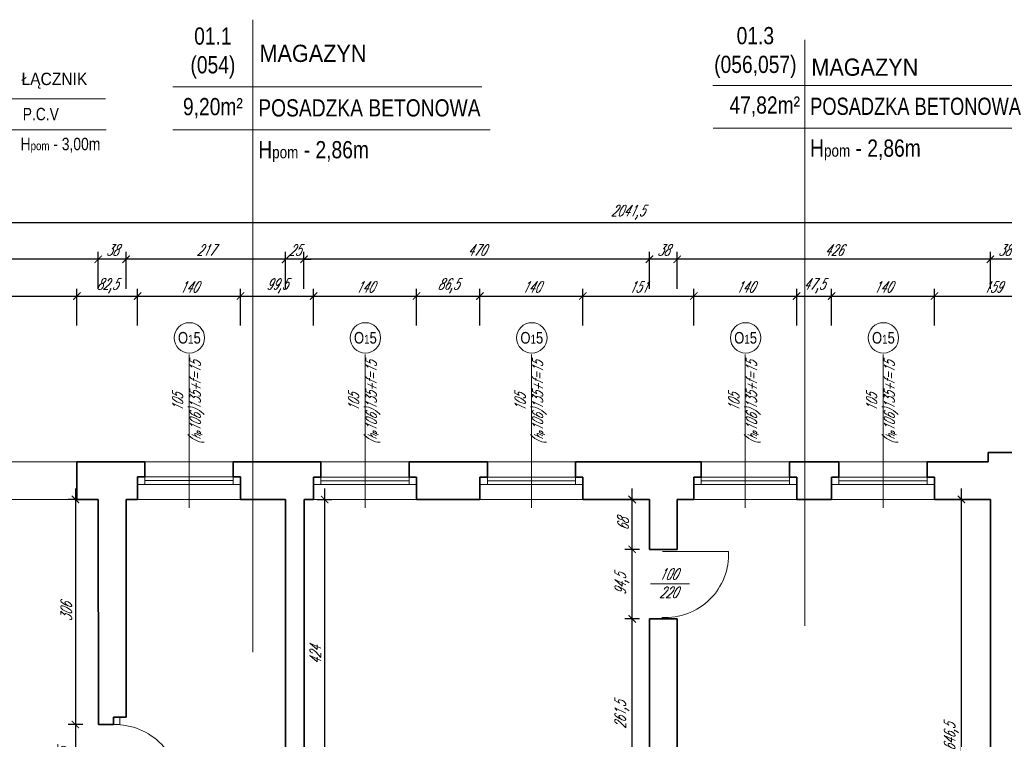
# Model space of a CAD drawing. Header units: millimetres. Extents: x 402 to 79005, y -7782 to 89952.
# Tile 255 of 256: x 25935 to 27275, y 39158 to 40137. Entities that reach past the tile are written whole.
import ezdxf

# ---------------------------------------------------------------- set-up
doc = ezdxf.new("R2010")
doc.units = ezdxf.units.MM
doc.header["$LTSCALE"] = 10
doc.linetypes.add('DASHED', pattern=[19.05, 12.7, -6.35])
doc.layers.get('0').update_dxf_attribs({"lineweight": 0})
doc.layers.get('Defpoints').update_dxf_attribs({"color": 253})
for name, color, linetype, lineweight in [('01 parter - ściany', 253, 'Continuous', 35), ('03-01_okna', 253, 'Continuous', 15), ('03_drzwi', 253, 'Continuous', 15), ('04-1_widok', 253, 'Continuous', 5), ('04-2_nad', 253, 'DASHED', 5), ('05-01_wymiary', 253, 'Continuous', 5), ('05-03_opis', 253, 'Continuous', 5)]:
    doc.layers.add(name, color=color, linetype=linetype, lineweight=lineweight)
doc.styles.add('ariel', font='ARIAL.TTF', dxfattribs={"width": 0.8})
doc.styles.add('ariel_wym', font='simplex.shx', dxfattribs={"width": 0.65, "oblique": 25})
doc.dimstyles.new('ariel 50', dxfattribs={"dimtxt": 15, "dimasz": 10, "dimexe": 10, "dimexo": 0, "dimgap": 5, "dimtad": 1, "dimdec": 1, "dimrnd": 0.5, "dimtxsty": 'ariel_wym', "dimblk": 'ARCHTICK', "dimcen": 2.5, "dimdle": 15, "dimazin": 0, "dimtfac": 1, "dimtdec": 1, "dimtix": 1, "dimtmove": 0, "dimatfit": 3, "dimldrblk": 'DOT', "dimfxl": 0, "dimarcsym": 0})
doc.dimstyles.new('ariel 50 wnętrze', dxfattribs={"dimtxt": 15, "dimasz": 10, "dimexe": 10, "dimexo": 0, "dimgap": 5, "dimtad": 1, "dimdec": 1, "dimrnd": 0.5, "dimtxsty": 'ariel_wym', "dimblk": 'ARCHTICK', "dimcen": 2.5, "dimdle": 15, "dimazin": 0, "dimtfac": 1, "dimtdec": 1, "dimtix": 1, "dimtmove": 0, "dimatfit": 3, "dimldrblk": 'DOT', "dimfxl": 0, "dimarcsym": 0})

# ---------------------------------------------------------------- blocks, each defined once
blk = doc.blocks.new('_ArchTick')
at = {"color": 0, "linetype": 'ByBlock', "const_width": 0.15}
blk.add_lwpolyline([(-0.5, -0.5), (0.5, 0.5)], dxfattribs=at)
blk = doc.blocks.new('*D120')
at = {"layer": '05-01_wymiary', "color": 0, "lineweight": -2}
for p, q in [((25777.5, 39720.7), (25777.5, 39770.7)), ((26012.9, 39720.7), (26012.9, 39770.7)), ((25762.5, 39760.7), (26027.9, 39760.7))]:
    blk.add_line(p, q, dxfattribs=at)
at = {"layer": 'Defpoints', "color": 0}
for p in [(26012.9, 39760.7), (25777.5, 39484), (26012.9, 39484)]:
    blk.add_point(p, dxfattribs=at)
at = {"layer": '05-01_wymiary', "color": 0, "lineweight": -2, "xscale": 10, "yscale": 10, "zscale": 10, "rotation": 180}
blk.add_blockref('_ArchTick', (25777.5, 39760.7), dxfattribs=at)
at = {"layer": '05-01_wymiary', "color": 0, "lineweight": -2, "xscale": 10, "yscale": 10, "zscale": 10}
blk.add_blockref('_ArchTick', (26012.9, 39760.7), dxfattribs=at)
at = {"layer": '05-01_wymiary', "color": 0, "insert": (25895.2, 39774.6), "char_height": 15, "attachment_point": 5, "style": 'ariel_wym'}
blk.add_mtext('235,5', dxfattribs=at)
blk = doc.blocks.new('_Dot')
at = {"color": 0, "linetype": 'ByBlock', "lineweight": -2}
blk.add_line((-0.5, 0), (-1, 0), dxfattribs=at)
at = {"color": 0, "linetype": 'ByBlock', "const_width": 0.5}
blk.add_lwpolyline([(-0.25, 0, 1), (0.25, 0, 1)], format="xyb", close=True, dxfattribs=at)
blk = doc.blocks.new('*D121')
at = {"layer": '05-01_wymiary', "color": 0, "lineweight": -2}
for p, q in [((26012.9, 39720.7), (26012.9, 39770.7)), ((26095.3, 39720.7), (26095.3, 39770.7)), ((25997.9, 39760.7), (26110.3, 39760.7))]:
    blk.add_line(p, q, dxfattribs=at)
at = {"layer": 'Defpoints', "color": 0}
for p in [(26095.3, 39760.7), (26012.9, 39484), (26095.3, 39484)]:
    blk.add_point(p, dxfattribs=at)
at = {"layer": '05-01_wymiary', "color": 0, "lineweight": -2, "xscale": 10, "yscale": 10, "zscale": 10, "rotation": 180}
blk.add_blockref('_ArchTick', (26012.9, 39760.7), dxfattribs=at)
at = {"layer": '05-01_wymiary', "color": 0, "lineweight": -2, "xscale": 10, "yscale": 10, "zscale": 10}
blk.add_blockref('_ArchTick', (26095.3, 39760.7), dxfattribs=at)
at = {"layer": '05-01_wymiary', "color": 0, "insert": (26054.1, 39774.6), "char_height": 15, "attachment_point": 5, "style": 'ariel_wym'}
blk.add_mtext('82,5', dxfattribs=at)
blk = doc.blocks.new('*D122')
at = {"layer": '05-01_wymiary', "color": 0, "lineweight": -2}
for p, q in [((26095.3, 39720.7), (26095.3, 39770.7)), ((26235.3, 39720.7), (26235.3, 39770.7)), ((26080.3, 39760.7), (26250.3, 39760.7))]:
    blk.add_line(p, q, dxfattribs=at)
at = {"layer": 'Defpoints', "color": 0}
for p in [(26235.3, 39760.7), (26095.3, 39484), (26235.3, 39484)]:
    blk.add_point(p, dxfattribs=at)
at = {"layer": '05-01_wymiary', "color": 0, "lineweight": -2, "xscale": 10, "yscale": 10, "zscale": 10, "rotation": 180}
blk.add_blockref('_ArchTick', (26095.3, 39760.7), dxfattribs=at)
at = {"layer": '05-01_wymiary', "color": 0, "lineweight": -2, "xscale": 10, "yscale": 10, "zscale": 10}
blk.add_blockref('_ArchTick', (26235.3, 39760.7), dxfattribs=at)
at = {"layer": '05-01_wymiary', "color": 0, "insert": (26165.3, 39773.2), "char_height": 15, "attachment_point": 5, "style": 'ariel_wym'}
blk.add_mtext('140', dxfattribs=at)
blk = doc.blocks.new('*D123')
at = {"layer": '05-01_wymiary', "color": 0, "lineweight": -2}
for p, q in [((26235.3, 39720.7), (26235.3, 39770.7)), ((26334.9, 39720.7), (26334.9, 39770.7)), ((26220.3, 39760.7), (26349.9, 39760.7))]:
    blk.add_line(p, q, dxfattribs=at)
at = {"layer": 'Defpoints', "color": 0}
for p in [(26334.9, 39760.7), (26235.3, 39484), (26334.9, 39484)]:
    blk.add_point(p, dxfattribs=at)
at = {"layer": '05-01_wymiary', "color": 0, "lineweight": -2, "xscale": 10, "yscale": 10, "zscale": 10, "rotation": 180}
blk.add_blockref('_ArchTick', (26235.3, 39760.7), dxfattribs=at)
at = {"layer": '05-01_wymiary', "color": 0, "lineweight": -2, "xscale": 10, "yscale": 10, "zscale": 10}
blk.add_blockref('_ArchTick', (26334.9, 39760.7), dxfattribs=at)
at = {"layer": '05-01_wymiary', "color": 0, "insert": (26285.1, 39774.6), "char_height": 15, "attachment_point": 5, "style": 'ariel_wym'}
blk.add_mtext('99,5', dxfattribs=at)
blk = doc.blocks.new('*D124')
at = {"layer": '05-01_wymiary', "color": 0, "lineweight": -2}
for p, q in [((26334.9, 39720.7), (26334.9, 39770.7)), ((26474.9, 39720.7), (26474.9, 39770.7)), ((26319.9, 39760.7), (26489.9, 39760.7))]:
    blk.add_line(p, q, dxfattribs=at)
at = {"layer": 'Defpoints', "color": 0}
for p in [(26474.9, 39760.7), (26334.9, 39484), (26474.9, 39484)]:
    blk.add_point(p, dxfattribs=at)
at = {"layer": '05-01_wymiary', "color": 0, "lineweight": -2, "xscale": 10, "yscale": 10, "zscale": 10, "rotation": 180}
blk.add_blockref('_ArchTick', (26334.9, 39760.7), dxfattribs=at)
at = {"layer": '05-01_wymiary', "color": 0, "lineweight": -2, "xscale": 10, "yscale": 10, "zscale": 10}
blk.add_blockref('_ArchTick', (26474.9, 39760.7), dxfattribs=at)
at = {"layer": '05-01_wymiary', "color": 0, "insert": (26404.9, 39773.2), "char_height": 15, "attachment_point": 5, "style": 'ariel_wym'}
blk.add_mtext('140', dxfattribs=at)
blk = doc.blocks.new('*D125')
at = {"layer": '05-01_wymiary', "color": 0, "lineweight": -2}
for p, q in [((26474.9, 39720.7), (26474.9, 39770.7)), ((26561.3, 39720.7), (26561.3, 39770.7)), ((26459.9, 39760.7), (26576.3, 39760.7))]:
    blk.add_line(p, q, dxfattribs=at)
at = {"layer": 'Defpoints', "color": 0}
for p in [(26561.3, 39760.7), (26474.9, 39484), (26561.3, 39484)]:
    blk.add_point(p, dxfattribs=at)
at = {"layer": '05-01_wymiary', "color": 0, "lineweight": -2, "xscale": 10, "yscale": 10, "zscale": 10, "rotation": 180}
blk.add_blockref('_ArchTick', (26474.9, 39760.7), dxfattribs=at)
at = {"layer": '05-01_wymiary', "color": 0, "lineweight": -2, "xscale": 10, "yscale": 10, "zscale": 10}
blk.add_blockref('_ArchTick', (26561.3, 39760.7), dxfattribs=at)
at = {"layer": '05-01_wymiary', "color": 0, "insert": (26518.1, 39774.6), "char_height": 15, "attachment_point": 5, "style": 'ariel_wym'}
blk.add_mtext('86,5', dxfattribs=at)
blk = doc.blocks.new('*D126')
at = {"layer": '05-01_wymiary', "color": 0, "lineweight": -2}
for p, q in [((26561.3, 39720.7), (26561.3, 39770.7)), ((26701.3, 39720.7), (26701.3, 39770.7)), ((26546.3, 39760.7), (26716.3, 39760.7))]:
    blk.add_line(p, q, dxfattribs=at)
at = {"layer": 'Defpoints', "color": 0}
for p in [(26701.3, 39760.7), (26561.3, 39484), (26701.3, 39484)]:
    blk.add_point(p, dxfattribs=at)
at = {"layer": '05-01_wymiary', "color": 0, "lineweight": -2, "xscale": 10, "yscale": 10, "zscale": 10, "rotation": 180}
blk.add_blockref('_ArchTick', (26561.3, 39760.7), dxfattribs=at)
at = {"layer": '05-01_wymiary', "color": 0, "lineweight": -2, "xscale": 10, "yscale": 10, "zscale": 10}
blk.add_blockref('_ArchTick', (26701.3, 39760.7), dxfattribs=at)
at = {"layer": '05-01_wymiary', "color": 0, "insert": (26631.3, 39773.2), "char_height": 15, "attachment_point": 5, "style": 'ariel_wym'}
blk.add_mtext('140', dxfattribs=at)
blk = doc.blocks.new('*D127')
at = {"layer": '05-01_wymiary', "color": 0, "lineweight": -2}
for p, q in [((26701.3, 39720.7), (26701.3, 39770.7)), ((26852.3, 39720.7), (26852.3, 39770.7)), ((26686.3, 39760.7), (26867.3, 39760.7))]:
    blk.add_line(p, q, dxfattribs=at)
at = {"layer": 'Defpoints', "color": 0}
for p in [(26852.3, 39760.7), (26701.3, 39484), (26852.3, 39484)]:
    blk.add_point(p, dxfattribs=at)
at = {"layer": '05-01_wymiary', "color": 0, "lineweight": -2, "xscale": 10, "yscale": 10, "zscale": 10, "rotation": 180}
blk.add_blockref('_ArchTick', (26701.3, 39760.7), dxfattribs=at)
at = {"layer": '05-01_wymiary', "color": 0, "lineweight": -2, "xscale": 10, "yscale": 10, "zscale": 10}
blk.add_blockref('_ArchTick', (26852.3, 39760.7), dxfattribs=at)
at = {"layer": '05-01_wymiary', "color": 0, "insert": (26776.8, 39773.2), "char_height": 15, "attachment_point": 5, "style": 'ariel_wym'}
blk.add_mtext('151', dxfattribs=at)
blk = doc.blocks.new('*D128')
at = {"layer": '05-01_wymiary', "color": 0, "lineweight": -2}
for p, q in [((26852.3, 39720.7), (26852.3, 39770.7)), ((26992.3, 39720.7), (26992.3, 39770.7)), ((26837.3, 39760.7), (27007.3, 39760.7))]:
    blk.add_line(p, q, dxfattribs=at)
at = {"layer": 'Defpoints', "color": 0}
for p in [(26992.3, 39760.7), (26852.3, 39484), (26992.3, 39484)]:
    blk.add_point(p, dxfattribs=at)
at = {"layer": '05-01_wymiary', "color": 0, "lineweight": -2, "xscale": 10, "yscale": 10, "zscale": 10, "rotation": 180}
blk.add_blockref('_ArchTick', (26852.3, 39760.7), dxfattribs=at)
at = {"layer": '05-01_wymiary', "color": 0, "lineweight": -2, "xscale": 10, "yscale": 10, "zscale": 10}
blk.add_blockref('_ArchTick', (26992.3, 39760.7), dxfattribs=at)
at = {"layer": '05-01_wymiary', "color": 0, "insert": (26922.3, 39773.2), "char_height": 15, "attachment_point": 5, "style": 'ariel_wym'}
blk.add_mtext('140', dxfattribs=at)
blk = doc.blocks.new('*D129')
at = {"layer": '05-01_wymiary', "color": 0, "lineweight": -2}
for p, q in [((26992.3, 39720.7), (26992.3, 39770.7)), ((27039.8, 39720.7), (27039.8, 39770.7)), ((26977.3, 39760.7), (27054.8, 39760.7))]:
    blk.add_line(p, q, dxfattribs=at)
at = {"layer": 'Defpoints', "color": 0}
for p in [(27039.8, 39760.7), (26992.3, 39484), (27039.8, 39484)]:
    blk.add_point(p, dxfattribs=at)
at = {"layer": '05-01_wymiary', "color": 0, "lineweight": -2, "xscale": 10, "yscale": 10, "zscale": 10, "rotation": 180}
blk.add_blockref('_ArchTick', (26992.3, 39760.7), dxfattribs=at)
at = {"layer": '05-01_wymiary', "color": 0, "lineweight": -2, "xscale": 10, "yscale": 10, "zscale": 10}
blk.add_blockref('_ArchTick', (27039.8, 39760.7), dxfattribs=at)
at = {"layer": '05-01_wymiary', "color": 0, "insert": (27016.1, 39774.6), "char_height": 15, "attachment_point": 5, "style": 'ariel_wym'}
blk.add_mtext('47,5', dxfattribs=at)
blk = doc.blocks.new('*D130')
at = {"layer": '05-01_wymiary', "color": 0, "lineweight": -2}
for p, q in [((27039.8, 39720.7), (27039.8, 39770.7)), ((27179.8, 39720.7), (27179.8, 39770.7)), ((27024.8, 39760.7), (27194.8, 39760.7))]:
    blk.add_line(p, q, dxfattribs=at)
at = {"layer": 'Defpoints', "color": 0}
for p in [(27179.8, 39760.7), (27039.8, 39484), (27179.8, 39484)]:
    blk.add_point(p, dxfattribs=at)
at = {"layer": '05-01_wymiary', "color": 0, "lineweight": -2, "xscale": 10, "yscale": 10, "zscale": 10, "rotation": 180}
blk.add_blockref('_ArchTick', (27039.8, 39760.7), dxfattribs=at)
at = {"layer": '05-01_wymiary', "color": 0, "lineweight": -2, "xscale": 10, "yscale": 10, "zscale": 10}
blk.add_blockref('_ArchTick', (27179.8, 39760.7), dxfattribs=at)
at = {"layer": '05-01_wymiary', "color": 0, "insert": (27109.8, 39773.2), "char_height": 15, "attachment_point": 5, "style": 'ariel_wym'}
blk.add_mtext('140', dxfattribs=at)
blk = doc.blocks.new('*D131')
at = {"layer": '05-01_wymiary', "color": 0, "lineweight": -2}
for p, q in [((27179.8, 39720.7), (27179.8, 39770.7)), ((27338.8, 39720.7), (27338.8, 39770.7)), ((27164.8, 39760.7), (27353.8, 39760.7))]:
    blk.add_line(p, q, dxfattribs=at)
at = {"layer": 'Defpoints', "color": 0}
for p in [(27338.8, 39760.7), (27338.8, 39497), (27179.8, 39484)]:
    blk.add_point(p, dxfattribs=at)
at = {"layer": '05-01_wymiary', "color": 0, "lineweight": -2, "xscale": 10, "yscale": 10, "zscale": 10, "rotation": 180}
blk.add_blockref('_ArchTick', (27179.8, 39760.7), dxfattribs=at)
at = {"layer": '05-01_wymiary', "color": 0, "lineweight": -2, "xscale": 10, "yscale": 10, "zscale": 10}
blk.add_blockref('_ArchTick', (27338.8, 39760.7), dxfattribs=at)
at = {"layer": '05-01_wymiary', "color": 0, "insert": (27259.3, 39773.2), "char_height": 15, "attachment_point": 5, "style": 'ariel_wym'}
blk.add_mtext('159', dxfattribs=at)
blk = doc.blocks.new('*D138')
at = {"layer": '05-01_wymiary', "color": 0, "lineweight": -2}
for p, q in [((27308.8, 39810.7), (27240.9, 39810.7)), ((27255.9, 39770.7), (27255.9, 39820.7)), ((27293.8, 39770.7), (27293.8, 39820.7))]:
    blk.add_line(p, q, dxfattribs=at)
at = {"layer": 'Defpoints', "color": 0}
for p in [(27255.9, 39810.7), (27255.9, 39484), (27293.8, 39450.8)]:
    blk.add_point(p, dxfattribs=at)
at = {"layer": '05-01_wymiary', "color": 0, "lineweight": -2, "xscale": 10, "yscale": 10, "zscale": 10, "rotation": 180}
blk.add_blockref('_ArchTick', (27255.9, 39810.7), dxfattribs=at)
at = {"layer": '05-01_wymiary', "color": 0, "lineweight": -2, "xscale": 10, "yscale": 10, "zscale": 10}
blk.add_blockref('_ArchTick', (27293.8, 39810.7), dxfattribs=at)
at = {"layer": '05-01_wymiary', "color": 0, "insert": (27274.9, 39823.2), "char_height": 15, "attachment_point": 5, "style": 'ariel_wym'}
blk.add_mtext('38', dxfattribs=at)
blk = doc.blocks.new('*D139')
at = {"layer": '05-01_wymiary', "color": 0, "lineweight": -2}
for p, q in [((27270.9, 39810.7), (26814.8, 39810.7)), ((26829.8, 39770.7), (26829.8, 39820.7)), ((27255.9, 39770.7), (27255.9, 39820.7))]:
    blk.add_line(p, q, dxfattribs=at)
at = {"layer": 'Defpoints', "color": 0}
for p in [(26829.8, 39810.7), (26829.8, 39484), (27255.9, 39484)]:
    blk.add_point(p, dxfattribs=at)
at = {"layer": '05-01_wymiary', "color": 0, "lineweight": -2, "xscale": 10, "yscale": 10, "zscale": 10, "rotation": 180}
blk.add_blockref('_ArchTick', (26829.8, 39810.7), dxfattribs=at)
at = {"layer": '05-01_wymiary', "color": 0, "lineweight": -2, "xscale": 10, "yscale": 10, "zscale": 10}
blk.add_blockref('_ArchTick', (27255.9, 39810.7), dxfattribs=at)
at = {"layer": '05-01_wymiary', "color": 0, "insert": (27042.9, 39823.2), "char_height": 15, "attachment_point": 5, "style": 'ariel_wym'}
blk.add_mtext('426', dxfattribs=at)
blk = doc.blocks.new('*D140')
at = {"layer": '05-01_wymiary', "color": 0, "lineweight": -2}
for p, q in [((26844.8, 39810.7), (26776.8, 39810.7)), ((26791.8, 39770.7), (26791.8, 39820.7)), ((26829.8, 39770.7), (26829.8, 39820.7))]:
    blk.add_line(p, q, dxfattribs=at)
at = {"layer": 'Defpoints', "color": 0}
for p in [(26791.8, 39810.7), (26791.8, 39484), (26829.8, 39484)]:
    blk.add_point(p, dxfattribs=at)
at = {"layer": '05-01_wymiary', "color": 0, "lineweight": -2, "xscale": 10, "yscale": 10, "zscale": 10, "rotation": 180}
blk.add_blockref('_ArchTick', (26791.8, 39810.7), dxfattribs=at)
at = {"layer": '05-01_wymiary', "color": 0, "lineweight": -2, "xscale": 10, "yscale": 10, "zscale": 10}
blk.add_blockref('_ArchTick', (26829.8, 39810.7), dxfattribs=at)
at = {"layer": '05-01_wymiary', "color": 0, "insert": (26810.8, 39823.2), "char_height": 15, "attachment_point": 5, "style": 'ariel_wym'}
blk.add_mtext('38', dxfattribs=at)
blk = doc.blocks.new('*D141')
at = {"layer": '05-01_wymiary', "color": 0, "lineweight": -2}
for p, q in [((26806.8, 39810.7), (26306.8, 39810.7)), ((26321.8, 39770.7), (26321.8, 39820.7)), ((26791.8, 39770.7), (26791.8, 39820.7))]:
    blk.add_line(p, q, dxfattribs=at)
at = {"layer": 'Defpoints', "color": 0}
for p in [(26321.8, 39810.7), (26321.8, 39484), (26791.8, 39484)]:
    blk.add_point(p, dxfattribs=at)
at = {"layer": '05-01_wymiary', "color": 0, "lineweight": -2, "xscale": 10, "yscale": 10, "zscale": 10, "rotation": 180}
blk.add_blockref('_ArchTick', (26321.8, 39810.7), dxfattribs=at)
at = {"layer": '05-01_wymiary', "color": 0, "lineweight": -2, "xscale": 10, "yscale": 10, "zscale": 10}
blk.add_blockref('_ArchTick', (26791.8, 39810.7), dxfattribs=at)
at = {"layer": '05-01_wymiary', "color": 0, "insert": (26556.8, 39823.2), "char_height": 15, "attachment_point": 5, "style": 'ariel_wym'}
blk.add_mtext('470', dxfattribs=at)
blk = doc.blocks.new('*D142')
at = {"layer": '05-01_wymiary', "color": 0, "lineweight": -2}
for p, q in [((26296.8, 39810.7), (26286.8, 39810.7)), ((26296.8, 39770.7), (26296.8, 39820.7)), ((26321.8, 39810.7), (26296.8, 39810.7)), ((26321.8, 39770.7), (26321.8, 39820.7)), ((26321.8, 39810.7), (26331.8, 39810.7))]:
    blk.add_line(p, q, dxfattribs=at)
at = {"layer": 'Defpoints', "color": 0}
for p in [(26296.8, 39810.7), (26296.8, 39484), (26321.8, 39484)]:
    blk.add_point(p, dxfattribs=at)
at = {"layer": '05-01_wymiary', "color": 0, "lineweight": -2, "xscale": 10, "yscale": 10, "zscale": 10}
blk.add_blockref('_ArchTick', (26296.8, 39810.7), dxfattribs=at)
at = {"layer": '05-01_wymiary', "color": 0, "lineweight": -2, "xscale": 10, "yscale": 10, "zscale": 10, "rotation": 180}
blk.add_blockref('_ArchTick', (26321.8, 39810.7), dxfattribs=at)
at = {"layer": '05-01_wymiary', "color": 0, "insert": (26309.3, 39823.2), "char_height": 15, "attachment_point": 5, "style": 'ariel_wym'}
blk.add_mtext('25', dxfattribs=at)
blk = doc.blocks.new('*D143')
at = {"layer": '05-01_wymiary', "color": 0, "lineweight": -2}
for p, q in [((26311.8, 39810.7), (26064.8, 39810.7)), ((26079.8, 39770.7), (26079.8, 39820.7)), ((26296.8, 39770.7), (26296.8, 39820.7))]:
    blk.add_line(p, q, dxfattribs=at)
at = {"layer": 'Defpoints', "color": 0}
for p in [(26079.8, 39810.7), (26079.8, 39484), (26296.8, 39484)]:
    blk.add_point(p, dxfattribs=at)
at = {"layer": '05-01_wymiary', "color": 0, "lineweight": -2, "xscale": 10, "yscale": 10, "zscale": 10, "rotation": 180}
blk.add_blockref('_ArchTick', (26079.8, 39810.7), dxfattribs=at)
at = {"layer": '05-01_wymiary', "color": 0, "lineweight": -2, "xscale": 10, "yscale": 10, "zscale": 10}
blk.add_blockref('_ArchTick', (26296.8, 39810.7), dxfattribs=at)
at = {"layer": '05-01_wymiary', "color": 0, "insert": (26188.3, 39823.2), "char_height": 15, "attachment_point": 5, "style": 'ariel_wym'}
blk.add_mtext('217', dxfattribs=at)
blk = doc.blocks.new('*D144')
at = {"layer": '05-01_wymiary', "color": 0, "lineweight": -2}
for p, q in [((26094.8, 39810.7), (26026.8, 39810.7)), ((26041.8, 39770.7), (26041.8, 39820.7)), ((26079.8, 39770.7), (26079.8, 39820.7))]:
    blk.add_line(p, q, dxfattribs=at)
at = {"layer": 'Defpoints', "color": 0}
for p in [(26041.8, 39810.7), (26041.8, 39484), (26079.8, 39484)]:
    blk.add_point(p, dxfattribs=at)
at = {"layer": '05-01_wymiary', "color": 0, "lineweight": -2, "xscale": 10, "yscale": 10, "zscale": 10, "rotation": 180}
blk.add_blockref('_ArchTick', (26041.8, 39810.7), dxfattribs=at)
at = {"layer": '05-01_wymiary', "color": 0, "lineweight": -2, "xscale": 10, "yscale": 10, "zscale": 10}
blk.add_blockref('_ArchTick', (26079.8, 39810.7), dxfattribs=at)
at = {"layer": '05-01_wymiary', "color": 0, "insert": (26060.8, 39823.2), "char_height": 15, "attachment_point": 5, "style": 'ariel_wym'}
blk.add_mtext('38', dxfattribs=at)
blk = doc.blocks.new('*D145')
at = {"layer": '05-01_wymiary', "color": 0, "lineweight": -2}
for p, q in [((26056.8, 39810.7), (25726.8, 39810.7)), ((25741.8, 39770.7), (25741.8, 39820.7)), ((26041.8, 39770.7), (26041.8, 39820.7))]:
    blk.add_line(p, q, dxfattribs=at)
at = {"layer": 'Defpoints', "color": 0}
for p in [(25741.8, 39810.7), (25741.8, 39535), (26041.8, 39484)]:
    blk.add_point(p, dxfattribs=at)
at = {"layer": '05-01_wymiary', "color": 0, "lineweight": -2, "xscale": 10, "yscale": 10, "zscale": 10, "rotation": 180}
blk.add_blockref('_ArchTick', (25741.8, 39810.7), dxfattribs=at)
at = {"layer": '05-01_wymiary', "color": 0, "lineweight": -2, "xscale": 10, "yscale": 10, "zscale": 10}
blk.add_blockref('_ArchTick', (26041.8, 39810.7), dxfattribs=at)
at = {"layer": '05-01_wymiary', "color": 0, "insert": (25891.8, 39823.2), "char_height": 15, "attachment_point": 5, "style": 'ariel_wym'}
blk.add_mtext('300', dxfattribs=at)
blk = doc.blocks.new('*D146')
at = {"layer": '05-01_wymiary', "color": 0, "lineweight": -2}
for p, q in [((25741.8, 39820.7), (25741.8, 39870.7)), ((27783.3, 39820.7), (27783.3, 39870.7)), ((25726.8, 39860.7), (27798.3, 39860.7))]:
    blk.add_line(p, q, dxfattribs=at)
at = {"layer": 'Defpoints', "color": 0}
for p in [(27783.3, 39860.7), (25741.8, 39535), (27783.3, 39479)]:
    blk.add_point(p, dxfattribs=at)
at = {"layer": '05-01_wymiary', "color": 0, "lineweight": -2, "xscale": 10, "yscale": 10, "zscale": 10, "rotation": 180}
blk.add_blockref('_ArchTick', (25741.8, 39860.7), dxfattribs=at)
at = {"layer": '05-01_wymiary', "color": 0, "lineweight": -2, "xscale": 10, "yscale": 10, "zscale": 10}
blk.add_blockref('_ArchTick', (27783.3, 39860.7), dxfattribs=at)
at = {"layer": '05-01_wymiary', "color": 0, "insert": (26762.6, 39874.6), "char_height": 15, "attachment_point": 5, "style": 'ariel_wym'}
blk.add_mtext('2041,5', dxfattribs=at)
blk = doc.blocks.new('*D870')
at = {"layer": '05-01_wymiary', "color": 0, "lineweight": -2}
for p, q in [((26010.7, 39499), (26010.7, 39162.8)), ((26020.7, 39484), (26000.7, 39484)), ((26020.7, 39177.8), (26000.7, 39177.8))]:
    blk.add_line(p, q, dxfattribs=at)
at = {"layer": 'Defpoints', "color": 0}
for p in [(26041.8, 39484), (26010.7, 39177.8), (26042.3, 39177.8)]:
    blk.add_point(p, dxfattribs=at)
at = {"layer": '05-01_wymiary', "color": 0, "lineweight": -2, "xscale": 10, "yscale": 10, "zscale": 10}
for p, rotation in [((26010.7, 39484), 90), ((26010.7, 39177.8), 270)]:
    blk.add_blockref('_ArchTick', p, dxfattribs=dict(at, rotation=rotation))
at = {"layer": '05-01_wymiary', "color": 0, "insert": (25998.2, 39330.9), "char_height": 15, "attachment_point": 5, "rotation": 90, "style": 'ariel_wym'}
blk.add_mtext('306', dxfattribs=at)
blk = doc.blocks.new('*D871')
at = {"layer": '05-01_wymiary', "color": 0, "lineweight": -2}
for p, q in [((26010.7, 39192.8), (26010.7, 39070.5)), ((26020.7, 39177.8), (26000.7, 39177.8)), ((26020.7, 39085.5), (26000.7, 39085.5))]:
    blk.add_line(p, q, dxfattribs=at)
at = {"layer": 'Defpoints', "color": 0}
for p in [(26042.3, 39177.8), (26010.7, 39085.5), (26042.3, 39085.5)]:
    blk.add_point(p, dxfattribs=at)
at = {"layer": '05-01_wymiary', "color": 0, "lineweight": -2, "xscale": 10, "yscale": 10, "zscale": 10}
for p, rotation in [((26010.7, 39177.8), 90), ((26010.7, 39085.5), 270)]:
    blk.add_blockref('_ArchTick', p, dxfattribs=dict(at, rotation=rotation))
at = {"layer": '05-01_wymiary', "color": 0, "insert": (25996.8, 39131.7), "char_height": 15, "attachment_point": 5, "rotation": 90, "style": 'ariel_wym'}
blk.add_mtext('92,5', dxfattribs=at)
blk = doc.blocks.new('*D907')
at = {"layer": '05-01_wymiary', "color": 0, "lineweight": -2}
for p, q in [((26349.9, 39499), (26349.9, 39045)), ((26339.9, 39484), (26359.9, 39484)), ((26339.9, 39060), (26359.9, 39060))]:
    blk.add_line(p, q, dxfattribs=at)
at = {"layer": 'Defpoints', "color": 0}
for p in [(26321.8, 39484), (26321.8, 39060), (26349.9, 39060)]:
    blk.add_point(p, dxfattribs=at)
at = {"layer": '05-01_wymiary', "color": 0, "lineweight": -2, "xscale": 10, "yscale": 10, "zscale": 10}
for p, rotation in [((26349.9, 39484), 90), ((26349.9, 39060), 270)]:
    blk.add_blockref('_ArchTick', p, dxfattribs=dict(at, rotation=rotation))
at = {"layer": '05-01_wymiary', "color": 0, "insert": (26337.4, 39272), "char_height": 15, "attachment_point": 5, "rotation": 90, "style": 'ariel_wym'}
blk.add_mtext('424', dxfattribs=at)
blk = doc.blocks.new('*D914')
at = {"layer": '05-01_wymiary', "color": 0, "lineweight": -2}
for p, q in [((26768.5, 39045), (26768.5, 39336.5)), ((26778.5, 39321.5), (26758.5, 39321.5)), ((26778.5, 39060), (26758.5, 39060))]:
    blk.add_line(p, q, dxfattribs=at)
at = {"layer": 'Defpoints', "color": 0}
for p in [(26768.5, 39321.5), (26791.8, 39321.5), (26791.8, 39060)]:
    blk.add_point(p, dxfattribs=at)
at = {"layer": '05-01_wymiary', "color": 0, "lineweight": -2, "xscale": 10, "yscale": 10, "zscale": 10}
for p, rotation in [((26768.5, 39321.5), 90), ((26768.5, 39060), 270)]:
    blk.add_blockref('_ArchTick', p, dxfattribs=dict(at, rotation=rotation))
at = {"layer": '05-01_wymiary', "color": 0, "insert": (26754.5, 39190.8), "char_height": 15, "attachment_point": 5, "rotation": 90, "style": 'ariel_wym'}
blk.add_mtext('261,5', dxfattribs=at)
blk = doc.blocks.new('*D915')
at = {"layer": '05-01_wymiary', "color": 0, "lineweight": -2}
for p, q in [((26768.5, 39306.5), (26768.5, 39431.1)), ((26778.5, 39416.1), (26758.5, 39416.1)), ((26778.5, 39321.5), (26758.5, 39321.5))]:
    blk.add_line(p, q, dxfattribs=at)
at = {"layer": 'Defpoints', "color": 0}
for p in [(26768.5, 39416.1), (26791.8, 39416.1), (26791.8, 39321.5)]:
    blk.add_point(p, dxfattribs=at)
at = {"layer": '05-01_wymiary', "color": 0, "lineweight": -2, "xscale": 10, "yscale": 10, "zscale": 10}
for p, rotation in [((26768.5, 39416.1), 90), ((26768.5, 39321.5), 270)]:
    blk.add_blockref('_ArchTick', p, dxfattribs=dict(at, rotation=rotation))
at = {"layer": '05-01_wymiary', "color": 0, "insert": (26754.5, 39368.8), "char_height": 15, "attachment_point": 5, "rotation": 90, "style": 'ariel_wym'}
blk.add_mtext('94,5', dxfattribs=at)
blk = doc.blocks.new('*D916')
at = {"layer": '05-01_wymiary', "color": 0, "lineweight": -2}
for p, q in [((26768.5, 39401.1), (26768.5, 39499)), ((26778.5, 39484), (26758.5, 39484)), ((26778.5, 39416.1), (26758.5, 39416.1))]:
    blk.add_line(p, q, dxfattribs=at)
at = {"layer": 'Defpoints', "color": 0}
for p in [(26768.5, 39484), (26791.8, 39484), (26791.8, 39416.1)]:
    blk.add_point(p, dxfattribs=at)
at = {"layer": '05-01_wymiary', "color": 0, "lineweight": -2, "xscale": 10, "yscale": 10, "zscale": 10}
for p, rotation in [((26768.5, 39484), 90), ((26768.5, 39416.1), 270)]:
    blk.add_blockref('_ArchTick', p, dxfattribs=dict(at, rotation=rotation))
at = {"layer": '05-01_wymiary', "color": 0, "insert": (26756, 39450.1), "char_height": 15, "attachment_point": 5, "rotation": 90, "style": 'ariel_wym'}
blk.add_mtext('68', dxfattribs=at)
blk = doc.blocks.new('*D917')
at = {"layer": '05-01_wymiary', "color": 0, "lineweight": -2}
for p, q in [((27216.6, 38822.7), (27216.6, 39499)), ((27226.6, 39484), (27206.6, 39484)), ((27226.6, 38837.7), (27206.6, 38837.7))]:
    blk.add_line(p, q, dxfattribs=at)
at = {"layer": 'Defpoints', "color": 0}
for p in [(27216.6, 39484), (27255.9, 39484), (27255.9, 38837.7)]:
    blk.add_point(p, dxfattribs=at)
at = {"layer": '05-01_wymiary', "color": 0, "lineweight": -2, "xscale": 10, "yscale": 10, "zscale": 10}
for p, rotation in [((27216.6, 39484), 90), ((27216.6, 38837.7), 270)]:
    blk.add_blockref('_ArchTick', p, dxfattribs=dict(at, rotation=rotation))
at = {"layer": '05-01_wymiary', "color": 0, "insert": (27202.7, 39160.9), "char_height": 15, "attachment_point": 5, "rotation": 90, "style": 'ariel_wym'}
blk.add_mtext('646,5', dxfattribs=at)

msp = doc.modelspace()

# ---------------------------------------------------------------- linework, layer by layer
at = {"layer": '01 parter - ściany'}
for p, q in [((27348.835, 39548.052), (27252.835, 39548.047)), ((27252.835, 39535.047), (27252.835, 39548.047)), ((26105.338, 39535.047), (26012.903, 39535.047)), ((26012.903, 39535.047), (26041.835, 39535.047)), ((26012.903, 39484.047), (26012.903, 39535.047)), ((26105.338, 39535.047), (26105.338, 39514.547)), ((26344.868, 39535.047), (26225.338, 39535.047)), ((26225.338, 39535.047), (26225.338, 39514.547)), ((26344.868, 39535.047), (26344.868, 39514.526)), ((26571.337, 39535.047), (26464.868, 39535.047)), ((26464.868, 39535.047), (26464.868, 39514.526)), ((26571.337, 39535.047), (26571.337, 39514.531)), ((26862.332, 39535.047), (26691.337, 39535.047)), ((26691.337, 39535.047), (26691.337, 39514.531)), ((26862.332, 39535.047), (26862.332, 39514.531)), ((27049.832, 39535.047), (26982.332, 39535.047)), ((26982.332, 39535.047), (26982.332, 39514.531)), ((27049.832, 39535.047), (27049.832, 39514.524)), ((27252.835, 39535.047), (27169.832, 39535.047)), ((27169.832, 39535.047), (27169.832, 39514.524)), ((26095.338, 39514.547), (26095.338, 39484.047)), ((26105.338, 39514.547), (26095.338, 39514.547)), ((26235.338, 39514.547), (26225.338, 39514.547)), ((26235.338, 39514.547), (26235.338, 39484.047)), ((26334.868, 39514.526), (26334.868, 39484.026)), ((26344.868, 39514.526), (26334.868, 39514.526)), ((26474.868, 39514.526), (26464.868, 39514.526)), ((26474.868, 39514.526), (26474.868, 39484.026)), ((26561.337, 39514.531), (26561.337, 39484.031)), ((26571.337, 39514.526), (26561.337, 39514.526)), ((26701.337, 39514.531), (26691.337, 39514.531)), ((26701.337, 39514.531), (26701.337, 39484.031)), ((26852.332, 39514.531), (26852.332, 39484.031)), ((26862.332, 39514.531), (26852.332, 39514.531)), ((26992.332, 39514.531), (26982.332, 39514.531)), ((26992.332, 39514.531), (26992.332, 39484.031)), ((27039.832, 39514.524), (27039.832, 39484.031)), ((27049.832, 39514.524), (27039.832, 39514.524)), ((27179.832, 39514.524), (27169.832, 39514.524)), ((27179.832, 39514.524), (27179.832, 39484.031)), ((26041.835, 39484.047), (26012.903, 39484.047)), ((26041.835, 39484.047), (26042.305, 39177.805)), ((26095.338, 39484.047), (26079.835, 39484.047)), ((26079.835, 39484.047), (26079.835, 39187.805)), ((26079.835, 39484.047), (26095.338, 39484.047)), ((26296.835, 39484.047), (26235.338, 39484.047)), ((26235.338, 39484.047), (26296.835, 39484.047)), ((26296.835, 39484.047), (26296.835, 39060.047)), ((26334.868, 39484.047), (26321.835, 39484.047)), ((26321.835, 39484.047), (26321.835, 39060.047)), ((26561.337, 39484.047), (26474.868, 39484.026)), ((26791.835, 39484.047), (26701.337, 39484.047)), ((26791.835, 39484.047), (26791.835, 39416.092)), ((26852.273, 39484.047), (26829.835, 39484.047)), ((26829.835, 39484.047), (26829.835, 39416.092)), ((27039.832, 39484.031), (26992.332, 39484.031)), ((27255.903, 39484.047), (27179.832, 39484.031)), ((27255.903, 39484.047), (27255.903, 38837.732)), ((26829.835, 39416.092), (26791.835, 39416.092)), ((26791.835, 39321.539), (26791.835, 39060.047)), ((26829.835, 39321.539), (26791.835, 39321.539)), ((26829.835, 39321.539), (26829.835, 38837.732)), ((26062.805, 39187.805), (26079.835, 39187.805)), ((26062.805, 39177.805), (26062.805, 39187.805)), ((26042.305, 39177.805), (26062.805, 39177.805))]:
    msp.add_line(p, q, dxfattribs=at)
at = {"layer": '03-01_okna', "linetype": 'Continuous', "lineweight": 0}
for p, q in [((26105.338, 39535.047), (26225.338, 39535.047)), ((26344.868, 39535.047), (26464.868, 39535.047)), ((26571.337, 39535.047), (26691.337, 39535.047)), ((26862.332, 39535.047), (26982.332, 39535.047)), ((27049.832, 39535.047), (27169.832, 39535.047)), ((26095.338, 39504.547), (26235.338, 39504.547)), ((26095.338, 39504.547), (26105.338, 39504.547)), ((26105.338, 39514.547), (26225.338, 39514.547)), ((26105.338, 39504.547), (26105.338, 39514.547)), ((26105.338, 39509.547), (26225.338, 39509.547)), ((26225.338, 39504.547), (26225.338, 39514.547)), ((26235.338, 39504.547), (26225.338, 39504.547)), ((26334.868, 39504.526), (26474.868, 39504.526)), ((26334.868, 39504.526), (26344.868, 39504.526)), ((26344.868, 39514.526), (26464.868, 39514.526)), ((26344.868, 39504.526), (26344.868, 39514.526)), ((26344.868, 39509.526), (26464.868, 39509.526)), ((26464.868, 39504.526), (26464.868, 39514.526)), ((26474.868, 39504.526), (26464.868, 39504.526)), ((26561.337, 39504.531), (26701.337, 39504.531)), ((26561.337, 39504.531), (26571.337, 39504.531)), ((26571.337, 39514.531), (26691.337, 39514.531)), ((26571.337, 39504.531), (26571.337, 39514.531)), ((26571.337, 39509.531), (26691.337, 39509.531)), ((26691.337, 39504.531), (26691.337, 39514.531)), ((26701.337, 39504.531), (26691.337, 39504.531)), ((26852.332, 39504.531), (26992.332, 39504.531)), ((26852.332, 39504.531), (26862.332, 39504.531)), ((26862.332, 39514.531), (26982.332, 39514.531)), ((26862.332, 39504.531), (26862.332, 39514.531)), ((26862.332, 39509.531), (26982.332, 39509.531)), ((26982.332, 39504.531), (26982.332, 39514.531)), ((26992.332, 39504.531), (26982.332, 39504.531)), ((27039.832, 39504.524), (27179.832, 39504.524)), ((27039.832, 39504.524), (27049.832, 39504.524)), ((27049.832, 39514.524), (27169.832, 39514.524)), ((27049.832, 39504.524), (27049.832, 39514.524)), ((27049.832, 39509.524), (27169.832, 39509.524)), ((27169.832, 39504.524), (27169.832, 39514.524)), ((27179.832, 39504.524), (27169.832, 39504.524))]:
    msp.add_line(p, q, dxfattribs=at)
at = {"layer": '03_drzwi'}
for p, q in [((26899.636, 39413.252), (26809.636, 39413.252)), ((26793.564, 39369.329), (26846.55, 39369.329)), ((26071.32, 39177.805), (26071.32, 39187.805)), ((26061.32, 39177.805), (26071.32, 39177.805))]:
    msp.add_line(p, q, dxfattribs=at)
for centre, radius, start, end in [((26813.595, 39409.392), 86.127, 266.786082, 2.568611), ((26064.17, 39088.953), 88.862, 357.796261, 90.880316)]:
    msp.add_arc(centre, radius, start, end, dxfattribs=at)
at = {"layer": '04-1_widok'}
for p, q in [((26095.338, 39484.047), (26235.338, 39484.047)), ((26334.868, 39484.026), (26474.868, 39484.026)), ((26561.337, 39484.047), (26701.337, 39484.047)), ((26852.332, 39484.031), (26992.332, 39484.031)), ((27039.832, 39484.031), (27179.832, 39484.031))]:
    msp.add_line(p, q, dxfattribs=at)
at = {"layer": '04-2_nad', "ltscale": 2}
for p, q in [((26012.903, 39535.047), (25777.513, 39535.047)), ((25777.513, 39484.047), (26012.903, 39484.047))]:
    msp.add_line(p, q, dxfattribs=at)
at = {"layer": '05-03_opis'}
for p, q in [((26252.311, 40136.616), (26252.311, 39276.212)), ((27003.329, 40109.083), (27003.329, 39312.135)), ((26143.398, 40045.122), (26563.935, 40045.122)), ((26878.171, 40047.292), (27314.953, 40047.292)), ((25516.139, 40028.967), (26051.864, 40028.967)), ((25853.339, 39986.95), (26052.373, 39986.95)), ((26143.398, 39986.765), (26575.1, 39986.765)), ((26878.737, 39988.934), (27326.118, 39988.934))]:
    msp.add_line(p, q, dxfattribs=at)
at = {"layer": '05-03_opis', "lineweight": 0}
for p, q in [((26165.338, 39472.693), (26165.338, 39681.094)), ((26404.868, 39472.693), (26404.868, 39681.094)), ((26631.337, 39472.693), (26631.337, 39681.094)), ((26922.332, 39472.693), (26922.332, 39681.094)), ((27109.832, 39472.693), (27109.832, 39681.094))]:
    msp.add_line(p, q, dxfattribs=at)
for centre in [(26165.838, 39703.783), (26405.368, 39703.783), (26631.837, 39703.783), (26922.832, 39703.783), (27110.332, 39703.783)]:
    msp.add_circle(centre, 20.689, dxfattribs=at)

# ---------------------------------------------------------------- texts
at = {"layer": '03_drzwi', "insert": (26805.075, 39350.033), "char_height": 15, "width": 160.59049, "attachment_point": 7, "rotation": 0.008499, "style": 'ariel_wym'}
msp.add_mtext('100\\P220', dxfattribs=at)
at = {"layer": '05-03_opis', "style": 'ariel'}
for s, insert, char_height, width, attachment_point in [('{\\fArial|b0|i0|c238|p34;01.1\\P(054)}', (26197.855, 40091.309), 23.4234, 108.9126, 5), ('{\\fArial|b0|i0|c238|p34;01.3\\P(056,057)}', (26936.066, 40091.879), 23.4234, 108.9126, 5), ('\\W0.9;{\\fArial|b0|i0|c238|p34;MAGAZYN}', (26261.223, 40090.695), 23.4234, 356.6375, 4), ('\\W0.9;{\\fArial|b0|i0|c238|p34;MAGAZYN}', (27012.241, 40071.878), 23.4234, 356.6375, 4), ('\\W0.9;{\\fArial|b0|i0|c238|p34;ŁĄCZNIK}', (25937.376, 40053.567), 16.86485, 337.5404, 4), (' POSADZKA BETONOWA', (26252.311, 40016.494), 23.4234, 322.789, 4), (' POSADZKA BETONOWA', (27003.329, 40018.664), 23.4234, 322.789, 4), ('{\\fArial|b0|i0|c238|p34;9,20m²}', (26197.855, 40016.219), 23.4234, 108.9126, 5), ('{\\fArial|b0|i0|c238|p34;47,82m²}', (26948.873, 40018.388), 23.4234, 108.9126, 5), ('P.C.V', (25939.042, 40008.117), 16.8648, 232.4081, 4), ('{\\fArial|b0|i0|c238|p34; H\\H0.7x;pom\\H1.429x; - 3,00m}', (25930.941, 39965.743), 16.86485, 232.4081, 4), ('{\\fArial|b0|i0|c238|p34; H\\H0.7x;pom\\H1.429x; - 2,86m}', (27003.329, 39959.481), 23.4234, 322.789, 4), ('{\\fArial|b0|i0|c238|p34; H\\H0.7x;pom\\H1.429x; - 2,86m}', (26252.311, 39957.311), 23.4234, 322.789, 4)]:
    msp.add_mtext(s, dxfattribs=dict(at, insert=insert, char_height=char_height, width=width, attachment_point=attachment_point))
at = {"layer": '05-03_opis', "lineweight": 0, "char_height": 15.84, "width": 75.19353, "attachment_point": 5, "style": 'ariel'}
for insert in [(26165.838, 39703.783), (26405.368, 39703.783), (26631.837, 39703.783), (26922.832, 39703.783), (27110.332, 39703.783)]:
    msp.add_mtext('O{\\H0.7576x;1}5', dxfattribs=dict(at, insert=insert))
at = {"layer": '05-03_opis', "lineweight": 0, "char_height": 14.4, "width": 62.66128, "attachment_point": 5, "rotation": 90, "style": 'ariel_wym'}
for insert in [(26164.258, 39615.941), (26403.789, 39615.941), (26630.257, 39615.941), (26921.252, 39615.941), (27108.752, 39615.941)]:
    msp.add_mtext('105\\P({\\H0.8333x;h\\H0.6x;p}106)135+f=15', dxfattribs=dict(at, insert=insert))

# ---------------------------------------------------------------- dimensions: what is measured, and where the dimension line sits
at = {"layer": '05-01_wymiary'}
dim = msp.add_linear_dim(base=(27783.316, 39860.71), p1=(25741.835, 39535.047), p2=(27783.316, 39479.047), dimstyle='ariel 50', dxfattribs=at)
dim.commit()
dim.dimension.update_dxf_attribs({"geometry": '*D146', "text_midpoint": (26762.575, 39874.638)})
for base, p1, p2, picture, middle in [((25741.835, 39810.71), (26041.835, 39484.047), (25741.835, 39535.047), '*D145', (25891.835, 39823.21)), ((26041.835, 39810.71), (26079.835, 39484.047), (26041.835, 39484.047), '*D144', (26060.835, 39823.21)), ((26079.835, 39810.71), (26296.835, 39484.047), (26079.835, 39484.047), '*D143', (26188.335, 39823.21)), ((26296.835, 39810.71), (26321.835, 39484.047), (26296.835, 39484.047), '*D142', (26309.335, 39823.21)), ((26321.835, 39810.71), (26791.835, 39484.047), (26321.835, 39484.047), '*D141', (26556.835, 39823.21)), ((26791.835, 39810.71), (26829.835, 39484.047), (26791.835, 39484.047), '*D140', (26810.835, 39823.21)), ((26829.835, 39810.71), (27255.903, 39484.047), (26829.835, 39484.047), '*D139', (27042.869, 39823.21)), ((27255.903, 39810.71), (27293.835, 39450.803), (27255.903, 39484.047), '*D138', (27274.869, 39823.21)), ((26012.903, 39760.71), (25777.513, 39484.047), (26012.903, 39484.047), '*D120', (25895.208, 39774.638)), ((26095.338, 39760.71), (26012.903, 39484.047), (26095.338, 39484.047), '*D121', (26054.12, 39774.638)), ((26334.868, 39760.71), (26235.338, 39484.047), (26334.868, 39484.026), '*D123', (26285.103, 39774.638)), ((26561.337, 39760.71), (26474.868, 39484.026), (26561.337, 39484.047), '*D125', (26518.103, 39774.638)), ((27039.832, 39760.71), (26992.332, 39484.031), (27039.832, 39484.031), '*D129', (27016.082, 39774.638)), ((26235.338, 39760.71), (26095.338, 39484.047), (26235.338, 39484.047), '*D122', (26165.338, 39773.21)), ((26474.868, 39760.71), (26334.868, 39484.026), (26474.868, 39484.026), '*D124', (26404.868, 39773.21)), ((26701.337, 39760.71), (26561.337, 39484.047), (26701.337, 39484.031), '*D126', (26631.337, 39773.21)), ((26852.332, 39760.71), (26701.337, 39484.031), (26852.332, 39484.031), '*D127', (26776.834, 39773.21)), ((26992.332, 39760.71), (26852.332, 39484.031), (26992.332, 39484.031), '*D128', (26922.332, 39773.21)), ((27179.832, 39760.71), (27039.832, 39484.031), (27179.832, 39484.031), '*D130', (27109.832, 39773.21)), ((27338.835, 39760.71), (27179.832, 39484.031), (27338.835, 39497.047), '*D131', (27259.333, 39773.21))]:
    dim = msp.add_linear_dim(base=base, p1=p1, p2=p2, dimstyle='ariel 50', override={"dimtmove": 1}, dxfattribs=at)
    dim.commit()
    dim.dimension.update_dxf_attribs({"geometry": picture, "text_midpoint": middle})
for base, p1, p2, picture, middle in [((26010.71, 39177.805), (26041.835, 39484.047), (26042.305, 39177.805), '*D870', (25998.21, 39330.926)), ((26349.901, 39060.047), (26321.835, 39484.047), (26321.835, 39060.047), '*D907', (26337.401, 39272.047)), ((27216.593, 39484.047), (27255.903, 38837.732), (27255.903, 39484.047), '*D917', (27202.665, 39160.889))]:
    dim = msp.add_linear_dim(base=base, p1=p1, p2=p2, angle=90, dimstyle='ariel 50 wnętrze', dxfattribs=at)
    dim.commit()
    dim.dimension.update_dxf_attribs({"geometry": picture, "text_midpoint": middle})
for base, p1, p2, picture, middle in [((26768.464, 39484.047), (26791.835, 39416.092), (26791.835, 39484.047), '*D916', (26755.964, 39450.069)), ((26768.464, 39416.092), (26791.835, 39321.539), (26791.835, 39416.092), '*D915', (26754.535, 39368.816)), ((26768.464, 39321.539), (26791.835, 39060.047), (26791.835, 39321.539), '*D914', (26754.535, 39190.793)), ((26010.71, 39085.536), (26042.305, 39177.805), (26042.268, 39085.536), '*D871', (25996.782, 39131.671))]:
    dim = msp.add_linear_dim(base=base, p1=p1, p2=p2, angle=90, dimstyle='ariel 50 wnętrze', override={"dimtmove": 1}, dxfattribs=at)
    dim.commit()
    dim.dimension.update_dxf_attribs({"geometry": picture, "text_midpoint": middle})

doc.saveas('drawing.dxf')
